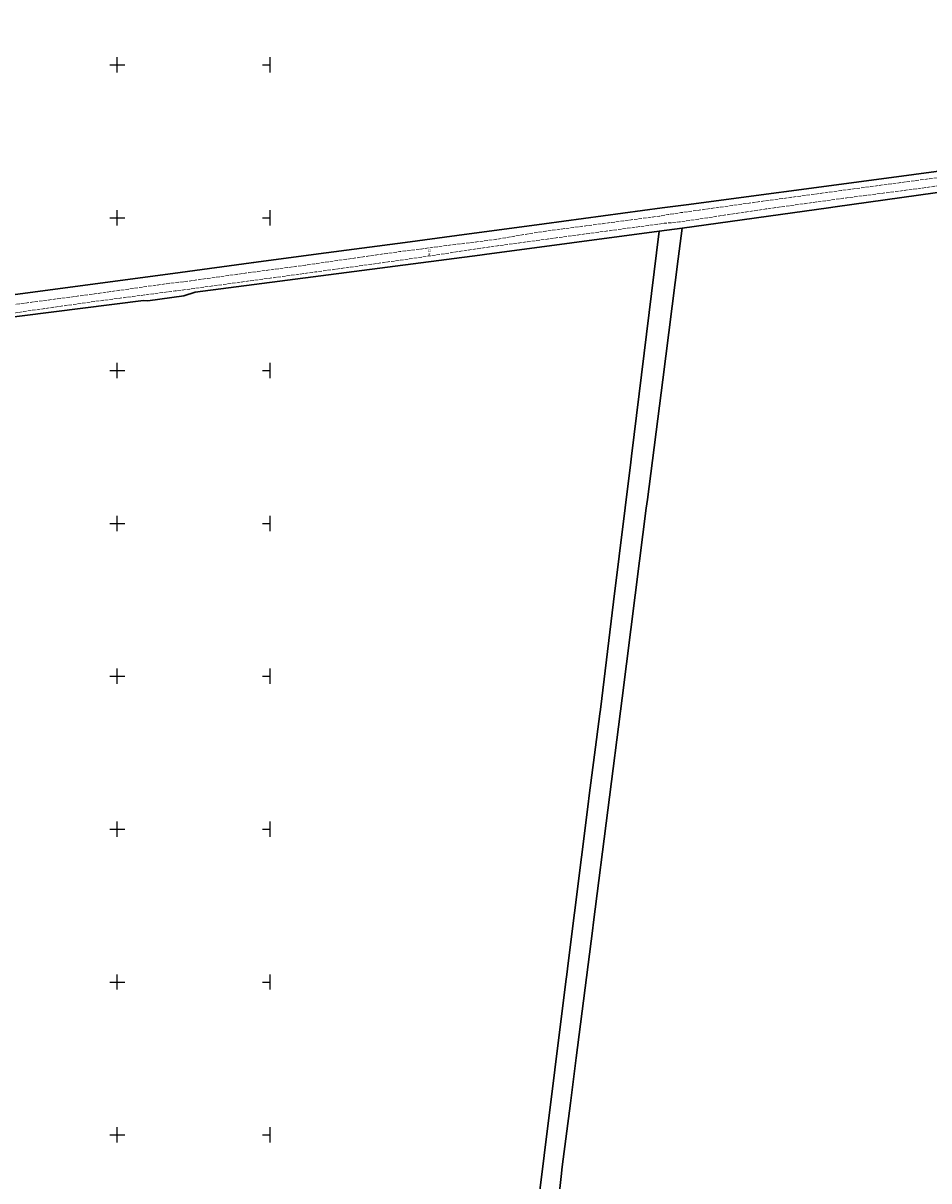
# Model space of a CAD drawing. Header units: metres. Extents: x 5548743 to 5556416, y 5707500 to 5714000.
# Tile 38 of 203: x 5551038 to 5551631, y 5712070 to 5712827. Entities that reach past the tile are written whole.
import ezdxf
from ezdxf.enums import TextEntityAlignment as Align

# ---------------------------------------------------------------- set-up
doc = ezdxf.new("R2010")
doc.units = ezdxf.units.M
doc.header["$MEASUREMENT"] = 0
for name, pattern in [('1.5_0.75', [2.25, 1.5, -0.75]), ('2.25_0.75', [3, 2.25, -0.75]), ('219-1000', [0])]:
    doc.linetypes.add(name, pattern=pattern)
doc.layers.get('0').update_dxf_attribs({"color": 2, "linetype": 'CONTINUOUS', "lineweight": 5})
for name, color, linetype in [('210-oznaczenie konturu użytku gruntowego', 7, 'CONTINUOUS'), ('211-numer działki ewidencyjnej', 7, 'CONTINUOUS'), ('218-kontur użytku gruntowego', 7, 'CONTINUOUS'), ('219-działka ewidencyjna', 7, 'CONTINUOUS'), ('jezdnia', 7, 'CONTINUOUS'), ('Wstawianie ramki sekcyjnej z opisem', 7, 'CONTINUOUS')]:
    doc.layers.add(name, color=color, linetype=linetype)
doc.styles.get("Standard").update_dxf_attribs({"font": 'Working1250', "width": 0.75})

# ---------------------------------------------------------------- blocks, each defined once
blk = doc.blocks.new('RAMKA1000K')
at = {"color": 0}
for p, q in [((0, 495), (0, 500)), ((0, 500), (5, 500)), ((95, 500), (105, 500)), ((100, 495), (100, 500)), ((195, 500), (205, 500)), ((200, 495), (200, 500)), ((295, 500), (305, 500)), ((300, 495), (300, 500)), ((395, 500), (405, 500)), ((400, 495), (400, 500)), ((495, 500), (505, 500)), ((500, 495), (500, 500)), ((595, 500), (605, 500)), ((600, 495), (600, 500)), ((695, 500), (705, 500)), ((700, 495), (700, 500)), ((795, 500), (800, 500)), ((800, 495), (800, 500)), ((0, 395), (0, 405)), ((100, 395), (100, 405)), ((200, 395), (200, 405)), ((300, 395), (300, 405)), ((400, 395), (400, 405)), ((500, 395), (500, 405)), ((600, 395), (600, 405)), ((700, 395), (700, 405)), ((800, 395), (800, 405)), ((0, 400), (5, 400)), ((95, 400), (105, 400)), ((195, 400), (205, 400)), ((295, 400), (305, 400)), ((395, 400), (405, 400)), ((495, 400), (505, 400)), ((595, 400), (605, 400)), ((695, 400), (705, 400)), ((795, 400), (800, 400)), ((0, 295), (0, 305)), ((100, 295), (100, 305)), ((200, 295), (200, 305)), ((300, 295), (300, 305)), ((400, 295), (400, 305)), ((500, 295), (500, 305)), ((600, 295), (600, 305)), ((700, 295), (700, 305)), ((800, 295), (800, 305)), ((0, 300), (5, 300)), ((95, 300), (105, 300)), ((195, 300), (205, 300)), ((295, 300), (305, 300)), ((395, 300), (405, 300)), ((495, 300), (505, 300)), ((595, 300), (605, 300)), ((695, 300), (705, 300)), ((795, 300), (800, 300)), ((0, 195), (0, 205)), ((100, 195), (100, 205)), ((200, 195), (200, 205)), ((300, 195), (300, 205)), ((400, 195), (400, 205)), ((500, 195), (500, 205)), ((600, 195), (600, 205)), ((700, 195), (700, 205)), ((800, 195), (800, 205)), ((0, 200), (5, 200)), ((95, 200), (105, 200)), ((195, 200), (205, 200)), ((295, 200), (305, 200)), ((395, 200), (405, 200)), ((495, 200), (505, 200)), ((595, 200), (605, 200)), ((695, 200), (705, 200)), ((795, 200), (800, 200)), ((0, 95), (0, 105)), ((0, 100), (5, 100)), ((95, 100), (105, 100)), ((100, 95), (100, 105)), ((195, 100), (205, 100)), ((200, 95), (200, 105)), ((295, 100), (305, 100)), ((300, 95), (300, 105)), ((395, 100), (405, 100)), ((400, 95), (400, 105)), ((495, 100), (505, 100)), ((500, 95), (500, 105)), ((595, 100), (605, 100)), ((600, 95), (600, 105)), ((695, 100), (705, 100)), ((700, 95), (700, 105)), ((795, 100), (800, 100)), ((800, 95), (800, 105)), ((0, 0), (0, 5)), ((0, 0), (5, 0)), ((95, 0), (105, 0)), ((100, 0), (100, 5)), ((195, 0), (205, 0)), ((200, 0), (200, 5)), ((295, 0), (305, 0)), ((300, 0), (300, 5)), ((395, 0), (405, 0)), ((400, 0), (400, 5)), ((495, 0), (505, 0)), ((500, 0), (500, 5)), ((595, 0), (605, 0)), ((600, 0), (600, 5)), ((695, 0), (705, 0)), ((700, 0), (700, 5)), ((795, 0), (800, 0)), ((800, 0), (800, 5))]:
    blk.add_line(p, q, dxfattribs=at)

msp = doc.modelspace()

# ---------------------------------------------------------------- linework, layer by layer
at = {"layer": '218-kontur użytku gruntowego', "color": 70, "linetype": '1.5_0.75', "lineweight": 18, "flags": 128}
for points in [[(5551694.63, 5712738.17), (5551596.78, 5712725.09)], [(5551596.78, 5712725.09), (5551472.26, 5712708.46)], [(5551608.25, 5712712.53), (5551643.65, 5712717.46)], [(5551472.26, 5712708.46), (5551456.51, 5712706.35)], [(5551569.76, 5712707.17), (5551574.01, 5712707.77)], [(5551574.01, 5712707.77), (5551608.25, 5712712.53)], [(5551456.51, 5712706.35), (5551379.39, 5712696.05)], [(5551469.57, 5712693.2), (5551565.4, 5712706.56)], [(5551565.4, 5712706.56), (5551569.76, 5712707.17)], [(5551379.39, 5712696.05), (5551322.24, 5712688.39)], [(5551454.59, 5712691.11), (5551469.57, 5712693.2)], [(5551469.57, 5712693.2), (5551454.59, 5712691.11)], [(5551467, 5712673.05), (5551469.57, 5712693.2)], [(5551322.24, 5712688.39), (5551288.43, 5712683.87)], [(5551340.22, 5712675.93), (5551454.59, 5712691.11)], [(5551454.59, 5712691.11), (5551446.03, 5712621.64)], [(5551288.43, 5712683.87), (5551231.61, 5712676.26)], [(5551187.64, 5712670.37), (5551141.1, 5712664.13)], [(5551231.61, 5712676.26), (5551187.64, 5712670.37)], [(5551280.58, 5712668.14), (5551337.14, 5712675.53)], [(5551337.14, 5712675.53), (5551340.22, 5712675.93)], [(5551456.88, 5712593.84), (5551467, 5712673.05)], [(5551141.1, 5712664.13), (5551031.62, 5712649.46)], [(5551150.86, 5712651.2), (5551280.58, 5712668.14)], [(5551120.06, 5712645.59), (5551143.54, 5712648.86)], [(5551143.54, 5712648.86), (5551150.86, 5712651.2)], [(5551041.39, 5712636.31), (5551083.98, 5712641.72)], [(5551083.98, 5712641.72), (5551117.08, 5712645.93)], [(5551117.08, 5712645.93), (5551120.06, 5712645.59)], [(5550878.69, 5712615.65), (5551041.39, 5712636.31)], [(5551446.03, 5712621.64), (5551436.48, 5712544.1)], [(5551447.59, 5712521.04), (5551456.88, 5712593.84)], [(5551436.48, 5712544.1), (5551436, 5712540.17)], [(5551436, 5712540.17), (5551424.79, 5712448.69)], [(5551446.91, 5712515.67), (5551447.59, 5712521.04)], [(5551446.18, 5712509.98), (5551446.91, 5712515.67)], [(5551441.77, 5712475.5), (5551446.18, 5712509.98)], [(5551430.31, 5712385.76), (5551441.77, 5712475.5)], [(5551424.79, 5712448.69), (5551416.17, 5712378.34)], [(5551425.46, 5712347.71), (5551430.31, 5712385.76)], [(5551415.81, 5712375.47), (5551412.26, 5712348.69)], [(5551416.17, 5712378.34), (5551415.81, 5712375.47)], [(5551412.26, 5712348.69), (5551408.73, 5712321.92)], [(5551423.18, 5712329.88), (5551425.46, 5712347.71)], [(5551411.6, 5712239.14), (5551423.18, 5712329.88)], [(5551408.73, 5712321.92), (5551408.04, 5712316.35)], [(5551408.04, 5712316.35), (5551394.83, 5712210.51)], [(5551410.86, 5712233.39), (5551411.6, 5712239.14)], [(5551400.27, 5712150.47), (5551410.86, 5712233.39)], [(5551394.83, 5712210.51), (5551394.35, 5712206.69)], [(5551394.35, 5712206.69), (5551393.34, 5712198.55)], [(5551393.34, 5712198.55), (5551379.35, 5712086.51)], [(5551396.66, 5712120.69), (5551400.27, 5712150.47)], [(5551391.16, 5712079.18), (5551396.66, 5712120.69)], [(5551379.35, 5712086.51), (5551353.74, 5711881.28)], [(5551390.53, 5712072.81), (5551391.16, 5712079.18)], [(5551386.67, 5712038.89), (5551390.53, 5712072.81)]]:
    msp.add_lwpolyline(points, dxfattribs=at)
at = {"layer": '219-działka ewidencyjna', "color": 94, "linetype": '219-1000', "lineweight": 30, "flags": 128}
for points in [[(5551694.63, 5712738.17), (5551596.78, 5712725.09)], [(5551596.78, 5712725.09), (5551472.26, 5712708.46)], [(5551722.45, 5712728.45), (5551569.76, 5712707.17)], [(5551472.26, 5712708.46), (5551456.51, 5712706.35)], [(5551456.51, 5712706.35), (5551379.39, 5712696.05)], [(5551565.4, 5712706.56), (5551469.57, 5712693.2)], [(5551569.76, 5712707.17), (5551565.4, 5712706.56)], [(5551379.39, 5712696.05), (5551322.24, 5712688.39)], [(5551469.57, 5712693.2), (5551454.59, 5712691.11)], [(5551469.57, 5712693.2), (5551467, 5712673.05)], [(5551322.24, 5712688.39), (5551288.43, 5712683.87)], [(5551454.59, 5712691.11), (5551340.22, 5712675.93)], [(5551454.59, 5712691.11), (5551436.48, 5712544.1)], [(5551288.43, 5712683.87), (5551231.61, 5712676.26)], [(5551141.1, 5712664.13), (5551187.64, 5712670.37)], [(5551337.14, 5712675.53), (5551150.86, 5712651.2)], [(5551231.61, 5712676.26), (5551187.64, 5712670.37)], [(5551340.22, 5712675.93), (5551337.14, 5712675.53)], [(5551467, 5712673.05), (5551456.88, 5712593.84)], [(5551141.1, 5712664.13), (5551031.62, 5712649.46)], [(5551120.06, 5712645.59), (5551143.54, 5712648.86)], [(5551150.86, 5712651.2), (5551143.54, 5712648.86)], [(5550878.69, 5712615.65), (5551117.08, 5712645.93)], [(5551117.08, 5712645.93), (5551120.06, 5712645.59)], [(5551456.88, 5712593.84), (5551446.91, 5712515.67)], [(5551436.48, 5712544.1), (5551436, 5712540.17)], [(5551436, 5712540.17), (5551424.79, 5712448.69)], [(5551446.91, 5712515.67), (5551446.18, 5712509.98)], [(5551446.18, 5712509.98), (5551441.77, 5712475.5)], [(5551441.77, 5712475.5), (5551430.31, 5712385.76)], [(5551424.79, 5712448.69), (5551416.17, 5712378.34)], [(5551430.31, 5712385.76), (5551411.6, 5712239.14)], [(5551415.81, 5712375.47), (5551412.26, 5712348.69)], [(5551416.17, 5712378.34), (5551415.81, 5712375.47)], [(5551412.26, 5712348.69), (5551408.73, 5712321.92)], [(5551408.73, 5712321.92), (5551408.04, 5712316.35)], [(5551408.04, 5712316.35), (5551394.83, 5712210.51)], [(5551411.6, 5712239.14), (5551410.86, 5712233.39)], [(5551410.86, 5712233.39), (5551400.27, 5712150.47)], [(5551394.83, 5712210.51), (5551394.35, 5712206.69)], [(5551394.35, 5712206.69), (5551393.34, 5712198.55)], [(5551393.34, 5712198.55), (5551379.35, 5712086.51)], [(5551400.27, 5712150.47), (5551396.66, 5712120.69)], [(5551396.66, 5712120.69), (5551391.16, 5712079.18)], [(5551379.35, 5712086.51), (5551353.74, 5711881.28)], [(5551390.53, 5712072.81), (5551391.16, 5712079.18)], [(5551386.67, 5712038.89), (5551390.53, 5712072.81)]]:
    msp.add_lwpolyline(points, dxfattribs=at)
at = {"layer": 'jezdnia', "color": 252, "linetype": '2.25_0.75', "lineweight": 18, "flags": 128}
msp.add_lwpolyline([(5551623.79, 5712718.98), (5551669.36, 5712725.58), (5551725.76, 5712732.83), (5551731.64, 5712733.72), (5551771.31, 5712739.19), (5551819.16, 5712746.13), (5551859.24, 5712751.42), (5551896.1, 5712756.25), (5551901.85, 5712756.82), (5551903.7, 5712757.21), (5551904.93, 5712757.81), (5551906.84, 5712757.8), (5551904.49, 5712761.99), (5551858.64, 5712756.52), (5551818.67, 5712750.42), (5551771.42, 5712743.54), (5551722.87, 5712737.74), (5551706.34, 5712735.77), (5551698.5, 5712734.69), (5551668.75, 5712730.25), (5551622.68, 5712724.33), (5551573.96, 5712717.81), (5551523.77, 5712710.98), (5551468.82, 5712703.3), (5551460.68, 5712702.1), (5551454.77, 5712701.02), (5551380.51, 5712691.22), (5551372, 5712689.99), (5551347.69, 5712685.79), (5551303.65, 5712680.28), (5551298.79, 5712679.49), (5551284.82, 5712677.81), (5551229.19, 5712669.88), (5551223.23, 5712668.96), (5551186.16, 5712664.05), (5551143.02, 5712658.04), (5551134.81, 5712657.18), (5551085.15, 5712650.17), (5551027.31, 5712642.52), (5550975.44, 5712634.92), (5550960.38, 5712633.5), (5550955.54, 5712632.6), (5550912.22, 5712627.15), (5550890.42, 5712624.24), (5550885.76, 5712623.28), (5550876.42, 5712622.06), (5550872.23, 5712621.37), (5550729.68, 5712602.54), (5550700.96, 5712599.02), (5550699.74, 5712592.18), (5550730.86, 5712596.59), (5550828.72, 5712610.18), (5550874.1, 5712616.52), (5550875.58, 5712616.72), (5550912.74, 5712622.28), (5550975.65, 5712630.8), (5551028.19, 5712637.09), (5551034.56, 5712637.93), (5551040.72, 5712638.9), (5551085.45, 5712645.25), (5551137.94, 5712652.1), (5551147.42, 5712653.27), (5551153.66, 5712654.18), (5551186.88, 5712658.68), (5551229.79, 5712664.5), (5551285.1, 5712672.18), (5551348.69, 5712681.6), (5551403.85, 5712689.05), (5551457.94, 5712696.32), (5551467.86, 5712697.22), (5551524.44, 5712705.72), (5551575.16, 5712712.69)], close=True, dxfattribs=at)

# ---------------------------------------------------------------- block references
at = {"layer": 'Wstawianie ramki sekcyjnej z opisem', "color": 8, "linetype": 'Continuous', "lineweight": 5}
for p in [(5550400, 5712500), (5550400, 5712500), (5550400, 5712500), (5550400, 5712500), (5550400, 5712000), (5550400, 5712000), (5550400, 5712000), (5550400, 5712000)]:
    msp.add_blockref('RAMKA1000K', p, dxfattribs=at)

# ---------------------------------------------------------------- texts
at = {"layer": '210-oznaczenie konturu użytku gruntowego', "color": 70, "linetype": 'Continuous', "lineweight": 18, "width": 0.79}
msp.add_text('dr', height=1.5, dxfattribs=at).set_placement((5551303.2, 5712675.36))
at = {"layer": '211-numer działki ewidencyjnej', "color": 94, "linetype": 'Continuous', "lineweight": 30, "width": 0.79}
msp.add_text('22', height=1.5, dxfattribs=at).set_placement((5551303.11, 5712679.36), align=Align.TOP_LEFT)

doc.saveas('drawing.dxf')
